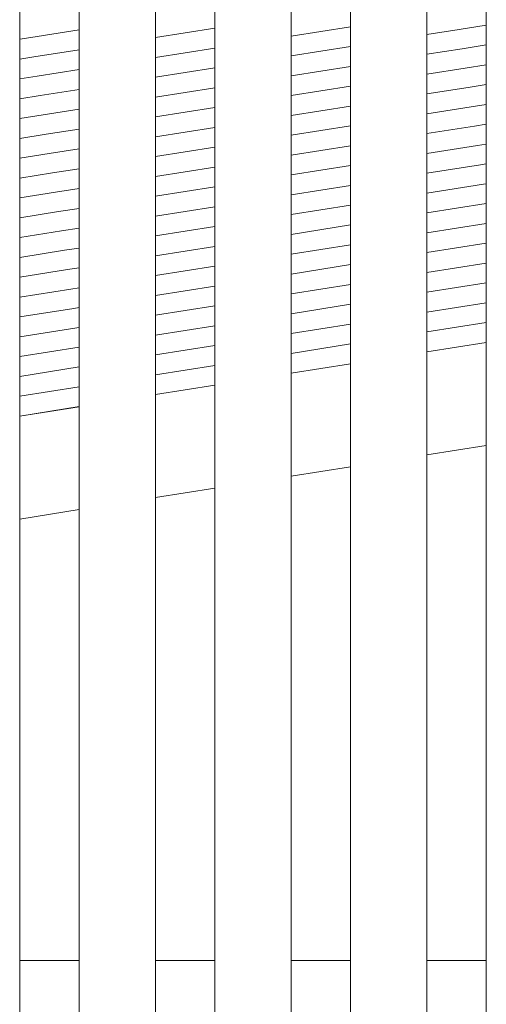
# Model space of a CAD drawing. Header units: millimetres. Extents: x -65 to 293624, y -1905 to 31061.
# Tile 152 of 256: x 106752 to 107027, y 20976 to 21556. Entities that reach past the tile are written whole.
import ezdxf

# ---------------------------------------------------------------- set-up
doc = ezdxf.new("R2010")
doc.units = ezdxf.units.MM
doc.header["$MEASUREMENT"] = 0
for name, color, linetype in [('1244 Fassaadivarustus.AR', 7, 'Continuous'), ('1245 Klaasfassaadid.AR', 7, 'Continuous'), ('1245 Sisehoovi varjestus.AR', 7, 'Continuous'), ('1263 Katuse alusserv.AR', 7, 'Continuous')]:
    doc.layers.add(name, color=color, linetype=linetype)

# ---------------------------------------------------------------- blocks, each defined once
blk = doc.blocks.new('*X1860', base_point=(20443.11, 12361.43))
at = {"layer": '1263 Katuse alusserv.AR', "color": 7, "linetype": 'Continuous', "lineweight": 13}
for p, q in [((106786.88, 21550.42), (106758.49, 21545.93)), ((106786.88, 21550.42), (106758.49, 21545.93)), ((106758.49, 21545.93), (106751.88, 21544.89)), ((106758.49, 21545.93), (106751.88, 21544.89)), ((106786.88, 21538.72), (106760.29, 21534.52)), ((106786.88, 21538.72), (106760.29, 21534.52)), ((106760.29, 21534.52), (106751.88, 21533.19)), ((106760.29, 21534.52), (106751.88, 21533.19)), ((106786.88, 21527.02), (106762.09, 21523.1)), ((106786.88, 21527.02), (106762.09, 21523.1)), ((106762.09, 21523.1), (106751.88, 21521.49)), ((106762.09, 21523.1), (106751.88, 21521.49)), ((106786.88, 21515.32), (106763.9, 21511.69)), ((106786.88, 21515.32), (106763.9, 21511.69)), ((106763.9, 21511.69), (106751.88, 21509.79)), ((106763.9, 21511.69), (106751.88, 21509.79)), ((106786.88, 21503.62), (106765.7, 21500.28)), ((106786.88, 21503.62), (106765.7, 21500.28)), ((106765.7, 21500.28), (106751.88, 21498.09)), ((106765.7, 21500.28), (106751.88, 21498.09)), ((106786.88, 21491.92), (106767.5, 21488.86)), ((106786.88, 21491.92), (106767.5, 21488.86)), ((106767.5, 21488.86), (106751.88, 21486.39)), ((106767.5, 21488.86), (106751.88, 21486.39)), ((106786.88, 21480.23), (106769.31, 21477.45)), ((106786.88, 21480.23), (106769.31, 21477.45)), ((106769.31, 21477.45), (106751.88, 21474.7)), ((106769.31, 21477.45), (106751.88, 21474.7)), ((106786.88, 21468.53), (106771.11, 21466.04)), ((106786.88, 21468.53), (106771.11, 21466.04)), ((106771.11, 21466.04), (106751.88, 21463)), ((106771.11, 21466.04), (106751.88, 21463)), ((106786.88, 21456.83), (106772.91, 21454.62)), ((106786.88, 21456.83), (106772.91, 21454.62)), ((106772.91, 21454.62), (106751.88, 21451.3)), ((106772.91, 21454.62), (106751.88, 21451.3)), ((106786.88, 21445.13), (106774.72, 21443.21)), ((106786.88, 21445.13), (106774.72, 21443.21)), ((106774.72, 21443.21), (106751.88, 21439.6)), ((106774.72, 21443.21), (106751.88, 21439.6)), ((106786.88, 21433.43), (106776.52, 21431.8)), ((106786.88, 21433.43), (106776.52, 21431.8)), ((106776.52, 21431.8), (106751.88, 21427.9)), ((106776.52, 21431.8), (106751.88, 21427.9)), ((106786.88, 21421.73), (106778.32, 21420.38)), ((106786.88, 21421.73), (106778.32, 21420.38)), ((106778.32, 21420.38), (106751.88, 21416.2)), ((106778.32, 21420.38), (106751.88, 21416.2)), ((106786.88, 21410.04), (106780.13, 21408.97)), ((106786.88, 21410.04), (106780.13, 21408.97)), ((106780.13, 21408.97), (106751.88, 21404.51)), ((106780.13, 21408.97), (106751.88, 21404.51)), ((106786.88, 21398.34), (106781.93, 21397.56)), ((106786.88, 21398.34), (106781.93, 21397.56)), ((106781.93, 21397.56), (106751.88, 21392.81)), ((106781.93, 21397.56), (106751.88, 21392.81)), ((106786.88, 21386.64), (106783.73, 21386.14)), ((106786.88, 21386.64), (106783.73, 21386.14)), ((106783.73, 21386.14), (106751.88, 21381.11)), ((106783.73, 21386.14), (106751.88, 21381.11)), ((106786.88, 21374.94), (106785.54, 21374.73)), ((106786.88, 21374.94), (106785.54, 21374.73)), ((106785.54, 21374.73), (106751.88, 21369.41)), ((106785.54, 21374.73), (106751.88, 21369.41)), ((106786.88, 21363.24), (106751.88, 21357.71)), ((106786.88, 21363.24), (106751.88, 21357.71)), ((106786.88, 21351.55), (106751.88, 21346.01)), ((106786.88, 21351.55), (106751.88, 21346.01)), ((106786.88, 21339.85), (106751.88, 21334.32)), ((106786.88, 21339.85), (106751.88, 21334.32))]:
    blk.add_line(p, q, dxfattribs=at)
blk = doc.blocks.new('*X1861', base_point=(20443.11, 12361.43))
at = {"layer": '1263 Katuse alusserv.AR', "color": 7, "linetype": 'Continuous', "lineweight": 13}
for p, q in [((106786.88, 21550.42), (106758.49, 21545.93)), ((106786.88, 21550.42), (106758.49, 21545.93)), ((106758.49, 21545.93), (106751.88, 21544.89)), ((106758.49, 21545.93), (106751.88, 21544.89)), ((106786.88, 21538.72), (106760.29, 21534.52)), ((106786.88, 21538.72), (106760.29, 21534.52)), ((106760.29, 21534.52), (106751.88, 21533.19)), ((106760.29, 21534.52), (106751.88, 21533.19)), ((106786.88, 21527.02), (106762.09, 21523.1)), ((106786.88, 21527.02), (106762.09, 21523.1)), ((106762.09, 21523.1), (106751.88, 21521.49)), ((106762.09, 21523.1), (106751.88, 21521.49)), ((106786.88, 21515.32), (106763.9, 21511.69)), ((106786.88, 21515.32), (106763.9, 21511.69)), ((106763.9, 21511.69), (106751.88, 21509.79)), ((106763.9, 21511.69), (106751.88, 21509.79)), ((106786.88, 21503.62), (106765.7, 21500.28)), ((106786.88, 21503.62), (106765.7, 21500.28)), ((106765.7, 21500.28), (106751.88, 21498.09)), ((106765.7, 21500.28), (106751.88, 21498.09)), ((106786.88, 21491.92), (106767.5, 21488.86)), ((106786.88, 21491.92), (106767.5, 21488.86)), ((106767.5, 21488.86), (106751.88, 21486.39)), ((106767.5, 21488.86), (106751.88, 21486.39)), ((106786.88, 21480.23), (106769.31, 21477.45)), ((106786.88, 21480.23), (106769.31, 21477.45)), ((106769.31, 21477.45), (106751.88, 21474.7)), ((106769.31, 21477.45), (106751.88, 21474.7)), ((106786.88, 21468.53), (106771.11, 21466.04)), ((106786.88, 21468.53), (106771.11, 21466.04)), ((106771.11, 21466.04), (106751.88, 21463)), ((106771.11, 21466.04), (106751.88, 21463)), ((106786.88, 21456.83), (106772.91, 21454.62)), ((106786.88, 21456.83), (106772.91, 21454.62)), ((106772.91, 21454.62), (106751.88, 21451.3)), ((106772.91, 21454.62), (106751.88, 21451.3)), ((106786.88, 21445.13), (106774.72, 21443.21)), ((106786.88, 21445.13), (106774.72, 21443.21)), ((106774.72, 21443.21), (106751.88, 21439.6)), ((106774.72, 21443.21), (106751.88, 21439.6)), ((106786.88, 21433.43), (106776.52, 21431.8)), ((106786.88, 21433.43), (106776.52, 21431.8)), ((106776.52, 21431.8), (106751.88, 21427.9)), ((106776.52, 21431.8), (106751.88, 21427.9)), ((106786.88, 21421.73), (106778.32, 21420.38)), ((106786.88, 21421.73), (106778.32, 21420.38)), ((106778.32, 21420.38), (106751.88, 21416.2)), ((106778.32, 21420.38), (106751.88, 21416.2)), ((106786.88, 21410.04), (106780.13, 21408.97)), ((106786.88, 21410.04), (106780.13, 21408.97)), ((106780.13, 21408.97), (106751.88, 21404.51)), ((106780.13, 21408.97), (106751.88, 21404.51)), ((106786.88, 21398.34), (106781.93, 21397.56)), ((106786.88, 21398.34), (106781.93, 21397.56)), ((106781.93, 21397.56), (106751.88, 21392.81)), ((106781.93, 21397.56), (106751.88, 21392.81)), ((106786.88, 21386.64), (106783.73, 21386.14)), ((106786.88, 21386.64), (106783.73, 21386.14)), ((106783.73, 21386.14), (106751.88, 21381.11)), ((106783.73, 21386.14), (106751.88, 21381.11)), ((106786.88, 21374.94), (106785.54, 21374.73)), ((106786.88, 21374.94), (106785.54, 21374.73)), ((106785.54, 21374.73), (106751.88, 21369.41)), ((106785.54, 21374.73), (106751.88, 21369.41)), ((106786.88, 21363.24), (106751.88, 21357.71)), ((106786.88, 21363.24), (106751.88, 21357.71)), ((106786.88, 21351.55), (106751.88, 21346.01)), ((106786.88, 21351.55), (106751.88, 21346.01)), ((106786.88, 21339.85), (106751.88, 21334.32)), ((106786.88, 21339.85), (106751.88, 21334.32))]:
    blk.add_line(p, q, dxfattribs=at)
blk = doc.blocks.new('*X1864', base_point=(20443.11, 12361.43))
at = {"layer": '1263 Katuse alusserv.AR', "color": 7, "linetype": 'Continuous', "lineweight": 13}
for p, q in [((106866.88, 21551.36), (106831.88, 21545.83)), ((106866.88, 21551.36), (106831.88, 21545.83)), ((106866.88, 21539.66), (106831.88, 21534.13)), ((106866.88, 21539.66), (106831.88, 21534.13)), ((106866.88, 21527.96), (106831.88, 21522.43)), ((106866.88, 21527.96), (106831.88, 21522.43)), ((106866.88, 21516.26), (106831.88, 21510.73)), ((106866.88, 21516.26), (106831.88, 21510.73)), ((106866.88, 21504.56), (106831.88, 21499.03)), ((106866.88, 21504.56), (106831.88, 21499.03)), ((106866.88, 21492.87), (106831.88, 21487.34)), ((106866.88, 21492.87), (106831.88, 21487.34)), ((106866.88, 21481.17), (106831.88, 21475.64)), ((106866.88, 21481.17), (106831.88, 21475.64)), ((106866.88, 21469.47), (106831.88, 21463.94)), ((106866.88, 21469.47), (106831.88, 21463.94)), ((106866.88, 21457.77), (106831.88, 21452.24)), ((106866.88, 21457.77), (106831.88, 21452.24)), ((106866.88, 21446.07), (106831.88, 21440.54)), ((106866.88, 21446.07), (106831.88, 21440.54)), ((106866.88, 21434.37), (106831.88, 21428.84)), ((106866.88, 21434.37), (106831.88, 21428.84)), ((106866.88, 21422.68), (106831.88, 21417.15)), ((106866.88, 21422.68), (106831.88, 21417.15)), ((106866.88, 21410.98), (106831.88, 21405.45)), ((106866.88, 21410.98), (106831.88, 21405.45)), ((106866.88, 21399.28), (106831.88, 21393.75)), ((106866.88, 21399.28), (106831.88, 21393.75)), ((106866.88, 21387.58), (106831.88, 21382.05)), ((106866.88, 21387.58), (106831.88, 21382.05)), ((106866.88, 21375.88), (106831.88, 21370.35)), ((106866.88, 21375.88), (106831.88, 21370.35)), ((106866.88, 21364.19), (106831.88, 21358.66)), ((106866.88, 21364.19), (106831.88, 21358.66)), ((106866.88, 21352.49), (106831.88, 21346.96)), ((106866.88, 21352.49), (106831.88, 21346.96))]:
    blk.add_line(p, q, dxfattribs=at)
blk = doc.blocks.new('*X1865', base_point=(20443.11, 12361.43))
at = {"layer": '1263 Katuse alusserv.AR', "color": 7, "linetype": 'Continuous', "lineweight": 13}
for p, q in [((106866.88, 21551.36), (106831.88, 21545.83)), ((106866.88, 21551.36), (106831.88, 21545.83)), ((106866.88, 21539.66), (106831.88, 21534.13)), ((106866.88, 21539.66), (106831.88, 21534.13)), ((106866.88, 21527.96), (106831.88, 21522.43)), ((106866.88, 21527.96), (106831.88, 21522.43)), ((106866.88, 21516.26), (106831.88, 21510.73)), ((106866.88, 21516.26), (106831.88, 21510.73)), ((106866.88, 21504.56), (106831.88, 21499.03)), ((106866.88, 21504.56), (106831.88, 21499.03)), ((106866.88, 21492.87), (106831.88, 21487.34)), ((106866.88, 21492.87), (106831.88, 21487.34)), ((106866.88, 21481.17), (106831.88, 21475.64)), ((106866.88, 21481.17), (106831.88, 21475.64)), ((106866.88, 21469.47), (106831.88, 21463.94)), ((106866.88, 21469.47), (106831.88, 21463.94)), ((106866.88, 21457.77), (106831.88, 21452.24)), ((106866.88, 21457.77), (106831.88, 21452.24)), ((106866.88, 21446.07), (106831.88, 21440.54)), ((106866.88, 21446.07), (106831.88, 21440.54)), ((106866.88, 21434.37), (106831.88, 21428.84)), ((106866.88, 21434.37), (106831.88, 21428.84)), ((106866.88, 21422.68), (106831.88, 21417.15)), ((106866.88, 21422.68), (106831.88, 21417.15)), ((106866.88, 21410.98), (106831.88, 21405.45)), ((106866.88, 21410.98), (106831.88, 21405.45)), ((106866.88, 21399.28), (106831.88, 21393.75)), ((106866.88, 21399.28), (106831.88, 21393.75)), ((106866.88, 21387.58), (106831.88, 21382.05)), ((106866.88, 21387.58), (106831.88, 21382.05)), ((106866.88, 21375.88), (106831.88, 21370.35)), ((106866.88, 21375.88), (106831.88, 21370.35)), ((106866.88, 21364.19), (106831.88, 21358.66)), ((106866.88, 21364.19), (106831.88, 21358.66)), ((106866.88, 21352.49), (106831.88, 21346.96)), ((106866.88, 21352.49), (106831.88, 21346.96))]:
    blk.add_line(p, q, dxfattribs=at)
blk = doc.blocks.new('*X1868', base_point=(20443.11, 12361.43))
at = {"layer": '1263 Katuse alusserv.AR', "color": 7, "linetype": 'Continuous', "lineweight": 13}
for p, q in [((106946.88, 21552.3), (106911.88, 21546.77)), ((106946.88, 21552.3), (106911.88, 21546.77)), ((106946.88, 21540.6), (106911.88, 21535.07)), ((106946.88, 21540.6), (106911.88, 21535.07)), ((106946.88, 21528.9), (106911.88, 21523.37)), ((106946.88, 21528.9), (106911.88, 21523.37)), ((106946.88, 21517.2), (106911.88, 21511.67)), ((106946.88, 21517.2), (106911.88, 21511.67)), ((106946.88, 21505.51), (106911.88, 21499.98)), ((106946.88, 21505.51), (106911.88, 21499.98)), ((106946.88, 21493.81), (106911.88, 21488.28)), ((106946.88, 21493.81), (106911.88, 21488.28)), ((106946.88, 21482.11), (106911.88, 21476.58)), ((106946.88, 21482.11), (106911.88, 21476.58)), ((106946.88, 21470.41), (106911.88, 21464.88)), ((106946.88, 21470.41), (106911.88, 21464.88)), ((106946.88, 21458.71), (106911.88, 21453.18)), ((106946.88, 21458.71), (106911.88, 21453.18)), ((106946.88, 21447.02), (106911.88, 21441.49)), ((106946.88, 21447.02), (106911.88, 21441.49)), ((106946.88, 21435.32), (106911.88, 21429.79)), ((106946.88, 21435.32), (106911.88, 21429.79)), ((106946.88, 21423.62), (106911.88, 21418.09)), ((106946.88, 21423.62), (106911.88, 21418.09)), ((106946.88, 21411.92), (106911.88, 21406.39)), ((106946.88, 21411.92), (106911.88, 21406.39)), ((106946.88, 21400.22), (106911.88, 21394.69)), ((106946.88, 21400.22), (106911.88, 21394.69)), ((106946.88, 21388.52), (106911.88, 21382.99)), ((106946.88, 21388.52), (106911.88, 21382.99)), ((106946.88, 21376.83), (106911.88, 21371.3)), ((106946.88, 21376.83), (106911.88, 21371.3)), ((106946.88, 21365.13), (106911.88, 21359.6)), ((106946.88, 21365.13), (106911.88, 21359.6))]:
    blk.add_line(p, q, dxfattribs=at)
blk = doc.blocks.new('*X1869', base_point=(20443.11, 12361.43))
at = {"layer": '1263 Katuse alusserv.AR', "color": 7, "linetype": 'Continuous', "lineweight": 13}
for p, q in [((106946.88, 21552.3), (106911.88, 21546.77)), ((106946.88, 21552.3), (106911.88, 21546.77)), ((106946.88, 21540.6), (106911.88, 21535.07)), ((106946.88, 21540.6), (106911.88, 21535.07)), ((106946.88, 21528.9), (106911.88, 21523.37)), ((106946.88, 21528.9), (106911.88, 21523.37)), ((106946.88, 21517.2), (106911.88, 21511.67)), ((106946.88, 21517.2), (106911.88, 21511.67)), ((106946.88, 21505.51), (106911.88, 21499.98)), ((106946.88, 21505.51), (106911.88, 21499.98)), ((106946.88, 21493.81), (106911.88, 21488.28)), ((106946.88, 21493.81), (106911.88, 21488.28)), ((106946.88, 21482.11), (106911.88, 21476.58)), ((106946.88, 21482.11), (106911.88, 21476.58)), ((106946.88, 21470.41), (106911.88, 21464.88)), ((106946.88, 21470.41), (106911.88, 21464.88)), ((106946.88, 21458.71), (106911.88, 21453.18)), ((106946.88, 21458.71), (106911.88, 21453.18)), ((106946.88, 21447.02), (106911.88, 21441.49)), ((106946.88, 21447.02), (106911.88, 21441.49)), ((106946.88, 21435.32), (106911.88, 21429.79)), ((106946.88, 21435.32), (106911.88, 21429.79)), ((106946.88, 21423.62), (106911.88, 21418.09)), ((106946.88, 21423.62), (106911.88, 21418.09)), ((106946.88, 21411.92), (106911.88, 21406.39)), ((106946.88, 21411.92), (106911.88, 21406.39)), ((106946.88, 21400.22), (106911.88, 21394.69)), ((106946.88, 21400.22), (106911.88, 21394.69)), ((106946.88, 21388.52), (106911.88, 21382.99)), ((106946.88, 21388.52), (106911.88, 21382.99)), ((106946.88, 21376.83), (106911.88, 21371.3)), ((106946.88, 21376.83), (106911.88, 21371.3)), ((106946.88, 21365.13), (106911.88, 21359.6)), ((106946.88, 21365.13), (106911.88, 21359.6))]:
    blk.add_line(p, q, dxfattribs=at)
blk = doc.blocks.new('*X1872', base_point=(20443.11, 12361.43))
at = {"layer": '1263 Katuse alusserv.AR', "color": 7, "linetype": 'Continuous', "lineweight": 13}
for p, q in [((107010.83, 21550.71), (106991.88, 21547.71)), ((107010.83, 21550.71), (106991.88, 21547.71)), ((107026.88, 21553.24), (107010.83, 21550.71)), ((107026.88, 21553.24), (107010.83, 21550.71)), ((107012.64, 21539.29), (106991.88, 21536.01)), ((107012.64, 21539.29), (106991.88, 21536.01)), ((107026.88, 21541.54), (107012.64, 21539.29)), ((107026.88, 21541.54), (107012.64, 21539.29)), ((107014.44, 21527.88), (106991.88, 21524.31)), ((107014.44, 21527.88), (106991.88, 21524.31)), ((107026.88, 21529.85), (107014.44, 21527.88)), ((107026.88, 21529.85), (107014.44, 21527.88)), ((107016.24, 21516.47), (106991.88, 21512.62)), ((107016.24, 21516.47), (106991.88, 21512.62)), ((107026.88, 21518.15), (107016.24, 21516.47)), ((107026.88, 21518.15), (107016.24, 21516.47)), ((107018.05, 21505.05), (106991.88, 21500.92)), ((107018.05, 21505.05), (106991.88, 21500.92)), ((107026.88, 21506.45), (107018.05, 21505.05)), ((107026.88, 21506.45), (107018.05, 21505.05)), ((107019.85, 21493.64), (106991.88, 21489.22)), ((107019.85, 21493.64), (106991.88, 21489.22)), ((107026.88, 21494.75), (107019.85, 21493.64)), ((107026.88, 21494.75), (107019.85, 21493.64)), ((107021.65, 21482.23), (106991.88, 21477.52)), ((107021.65, 21482.23), (106991.88, 21477.52)), ((107026.88, 21483.05), (107021.65, 21482.23)), ((107026.88, 21483.05), (107021.65, 21482.23)), ((107023.46, 21470.81), (106991.88, 21465.82)), ((107023.46, 21470.81), (106991.88, 21465.82)), ((107026.88, 21471.35), (107023.46, 21470.81)), ((107026.88, 21471.35), (107023.46, 21470.81)), ((107025.26, 21459.4), (106991.88, 21454.13)), ((107025.26, 21459.4), (106991.88, 21454.13)), ((107026.88, 21459.66), (107025.26, 21459.4)), ((107026.88, 21459.66), (107025.26, 21459.4)), ((107026.88, 21447.96), (106991.88, 21442.43)), ((107026.88, 21447.96), (106991.88, 21442.43)), ((107026.88, 21436.26), (106991.88, 21430.73)), ((107026.88, 21436.26), (106991.88, 21430.73)), ((107026.88, 21424.56), (106991.88, 21419.03)), ((107026.88, 21424.56), (106991.88, 21419.03)), ((107026.88, 21412.86), (106991.88, 21407.33)), ((107026.88, 21412.86), (106991.88, 21407.33)), ((107026.88, 21401.16), (106991.88, 21395.63)), ((107026.88, 21401.16), (106991.88, 21395.63)), ((107026.88, 21389.47), (106991.88, 21383.94)), ((107026.88, 21389.47), (106991.88, 21383.94)), ((107026.88, 21377.77), (106991.88, 21372.24)), ((107026.88, 21377.77), (106991.88, 21372.24))]:
    blk.add_line(p, q, dxfattribs=at)
blk = doc.blocks.new('*X1873', base_point=(20443.11, 12361.43))
at = {"layer": '1263 Katuse alusserv.AR', "color": 7, "linetype": 'Continuous', "lineweight": 13}
for p, q in [((107010.83, 21550.71), (106991.88, 21547.71)), ((107010.83, 21550.71), (106991.88, 21547.71)), ((107026.88, 21553.24), (107010.83, 21550.71)), ((107026.88, 21553.24), (107010.83, 21550.71)), ((107012.64, 21539.29), (106991.88, 21536.01)), ((107012.64, 21539.29), (106991.88, 21536.01)), ((107026.88, 21541.54), (107012.64, 21539.29)), ((107026.88, 21541.54), (107012.64, 21539.29)), ((107014.44, 21527.88), (106991.88, 21524.31)), ((107014.44, 21527.88), (106991.88, 21524.31)), ((107026.88, 21529.85), (107014.44, 21527.88)), ((107026.88, 21529.85), (107014.44, 21527.88)), ((107016.24, 21516.47), (106991.88, 21512.62)), ((107016.24, 21516.47), (106991.88, 21512.62)), ((107026.88, 21518.15), (107016.24, 21516.47)), ((107026.88, 21518.15), (107016.24, 21516.47)), ((107018.05, 21505.05), (106991.88, 21500.92)), ((107018.05, 21505.05), (106991.88, 21500.92)), ((107026.88, 21506.45), (107018.05, 21505.05)), ((107026.88, 21506.45), (107018.05, 21505.05)), ((107019.85, 21493.64), (106991.88, 21489.22)), ((107019.85, 21493.64), (106991.88, 21489.22)), ((107026.88, 21494.75), (107019.85, 21493.64)), ((107026.88, 21494.75), (107019.85, 21493.64)), ((107021.65, 21482.23), (106991.88, 21477.52)), ((107021.65, 21482.23), (106991.88, 21477.52)), ((107026.88, 21483.05), (107021.65, 21482.23)), ((107026.88, 21483.05), (107021.65, 21482.23)), ((107023.46, 21470.81), (106991.88, 21465.82)), ((107023.46, 21470.81), (106991.88, 21465.82)), ((107026.88, 21471.35), (107023.46, 21470.81)), ((107026.88, 21471.35), (107023.46, 21470.81)), ((107025.26, 21459.4), (106991.88, 21454.13)), ((107025.26, 21459.4), (106991.88, 21454.13)), ((107026.88, 21459.66), (107025.26, 21459.4)), ((107026.88, 21459.66), (107025.26, 21459.4)), ((107026.88, 21447.96), (106991.88, 21442.43)), ((107026.88, 21447.96), (106991.88, 21442.43)), ((107026.88, 21436.26), (106991.88, 21430.73)), ((107026.88, 21436.26), (106991.88, 21430.73)), ((107026.88, 21424.56), (106991.88, 21419.03)), ((107026.88, 21424.56), (106991.88, 21419.03)), ((107026.88, 21412.86), (106991.88, 21407.33)), ((107026.88, 21412.86), (106991.88, 21407.33)), ((107026.88, 21401.16), (106991.88, 21395.63)), ((107026.88, 21401.16), (106991.88, 21395.63)), ((107026.88, 21389.47), (106991.88, 21383.94)), ((107026.88, 21389.47), (106991.88, 21383.94)), ((107026.88, 21377.77), (106991.88, 21372.24)), ((107026.88, 21377.77), (106991.88, 21372.24))]:
    blk.add_line(p, q, dxfattribs=at)
blk = doc.blocks.new('Section Element_1680_3', base_point=(20443.11, 12361.43))
at = {"layer": '1263 Katuse alusserv.AR', "color": 7, "linetype": 'Continuous', "lineweight": 13}
for p, q in [((106991.88, 21360.54), (107026.88, 21366.07)), ((106911.88, 21347.9), (106946.88, 21353.43)), ((106831.88, 21335.26), (106866.88, 21340.79)), ((106751.88, 21322.62), (106786.88, 21328.15))]:
    blk.add_line(p, q, dxfattribs=at)
at = {"layer": '1263 Katuse alusserv.AR', "lineweight": 0}
for name in ['*X1860', '*X1861', '*X1864', '*X1865', '*X1868', '*X1869', '*X1872', '*X1873']:
    blk.add_blockref(name, (20443.11, 12361.43), dxfattribs=at)
blk = doc.blocks.new('Section Element_1895_3', base_point=(20443.11, 12361.43))
at = {"layer": '1245 Sisehoovi varjestus.AR', "color": 7, "linetype": 'Continuous', "lineweight": 13}
for p, q in [((106786.88, 21001.43), (106751.88, 21001.43)), ((106866.88, 21001.43), (106831.88, 21001.43)), ((106946.88, 21001.43), (106911.88, 21001.43)), ((107026.88, 21001.43), (106991.88, 21001.43))]:
    blk.add_line(p, q, dxfattribs=at)
blk = doc.blocks.new('Section Element_2817_3', base_point=(20443.11, 12361.43))
at = {"layer": '1245 Klaasfassaadid.AR', "color": 7, "linetype": 'Continuous', "lineweight": 13}
for p, q in [((107026.88, 21305.33), (106991.88, 21299.8)), ((106946.88, 21292.68), (106911.88, 21287.15)), ((106866.88, 21280.04), (106831.88, 21274.51)), ((106786.88, 21267.4), (106751.88, 21261.87))]:
    blk.add_line(p, q, dxfattribs=at)
blk = doc.blocks.new('Section Element_2826_3', base_point=(20443.11, 12361.43))
at = {"layer": '1244 Fassaadivarustus.AR', "color": 7, "linetype": 'Continuous', "lineweight": 13}
for p, q in [((107026.88, 21366.04), (106991.88, 21360.51)), ((106946.88, 21353.4), (106911.88, 21347.87)), ((106866.88, 21340.76), (106831.88, 21335.23)), ((106786.88, 21328.12), (106751.88, 21322.58))]:
    blk.add_line(p, q, dxfattribs=at)
blk = doc.blocks.new('Section Element_3021_3', base_point=(20443.11, 12361.43))
at = {"layer": '1245 Sisehoovi varjestus.AR', "color": 7, "linetype": 'Continuous', "lineweight": 13}
blk.add_line((106751.88, 19956.43), (106751.88, 21607.59), dxfattribs=at)
blk = doc.blocks.new('Section Element_3022_3', base_point=(20443.11, 12361.43))
at = {"layer": '1245 Sisehoovi varjestus.AR', "color": 7, "linetype": 'Continuous', "lineweight": 13}
for p, q in [((106831.88, 19956.43), (106831.88, 21628.75)), ((106786.88, 19956.43), (106786.88, 21616.85))]:
    blk.add_line(p, q, dxfattribs=at)
blk = doc.blocks.new('Section Element_3023_3', base_point=(20443.11, 12361.43))
at = {"layer": '1245 Sisehoovi varjestus.AR', "color": 7, "linetype": 'Continuous', "lineweight": 13}
for p, q in [((106911.88, 19956.43), (106911.88, 21649.9)), ((106866.88, 19956.43), (106866.88, 21638))]:
    blk.add_line(p, q, dxfattribs=at)
blk = doc.blocks.new('Section Element_3024_3', base_point=(20443.11, 12361.43))
at = {"layer": '1245 Sisehoovi varjestus.AR', "color": 7, "linetype": 'Continuous', "lineweight": 13}
for p, q in [((106991.88, 19956.43), (106991.88, 21671.06)), ((106946.88, 19956.43), (106946.88, 21659.16))]:
    blk.add_line(p, q, dxfattribs=at)
blk = doc.blocks.new('Section Element_3025_3', base_point=(20443.11, 12361.43))
at = {"layer": '1245 Sisehoovi varjestus.AR', "color": 7, "linetype": 'Continuous', "lineweight": 13}
blk.add_line((107026.88, 19956.43), (107026.88, 21680.31), dxfattribs=at)

msp = doc.modelspace()

# ---------------------------------------------------------------- block references
at = {"layer": '1244 Fassaadivarustus.AR', "lineweight": 0}
msp.add_blockref('Section Element_2826_3', (20443.11, 12361.43), dxfattribs=at)
at = {"layer": '1245 Klaasfassaadid.AR', "lineweight": 0}
msp.add_blockref('Section Element_2817_3', (20443.11, 12361.43), dxfattribs=at)
at = {"layer": '1245 Sisehoovi varjestus.AR', "lineweight": 0}
for name in ['Section Element_3025_3', 'Section Element_3024_3', 'Section Element_3023_3', 'Section Element_3022_3', 'Section Element_3021_3', 'Section Element_1895_3']:
    msp.add_blockref(name, (20443.11, 12361.43), dxfattribs=at)
at = {"layer": '1263 Katuse alusserv.AR', "lineweight": 0}
msp.add_blockref('Section Element_1680_3', (20443.11, 12361.43), dxfattribs=at)

doc.saveas('drawing.dxf')
